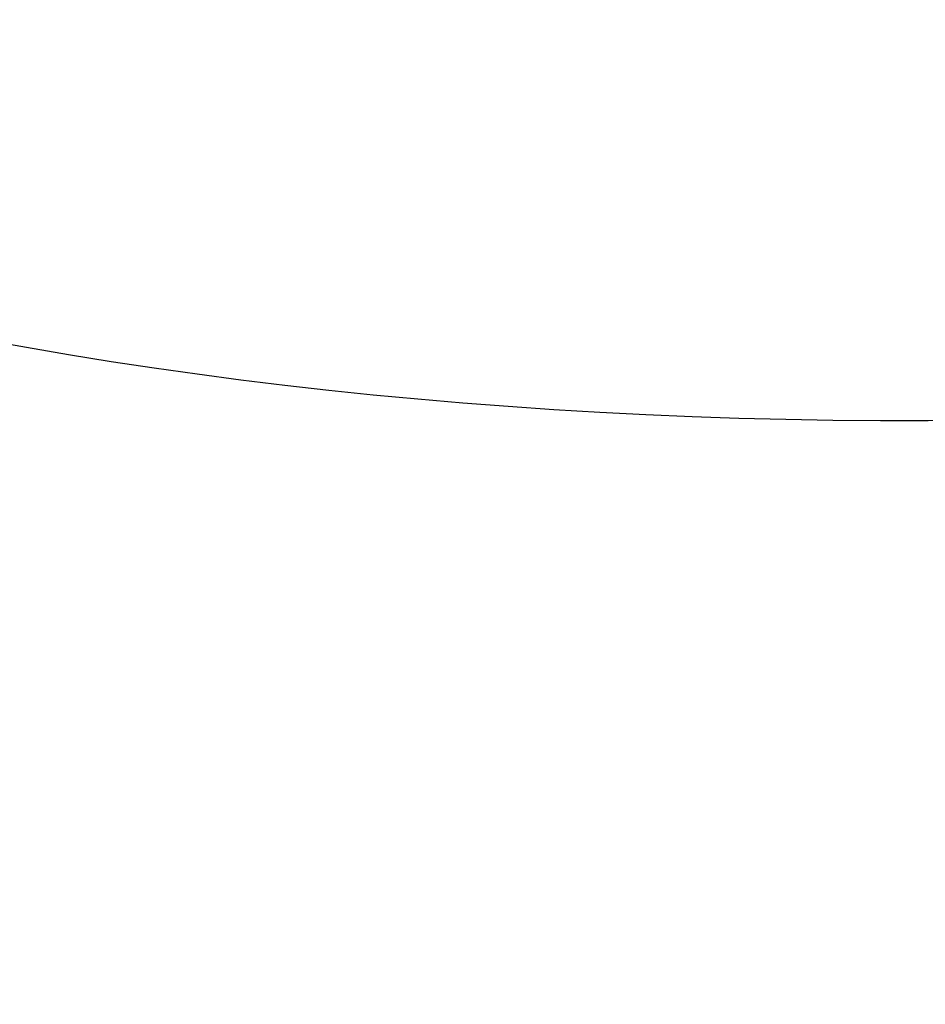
# Model space of a CAD drawing. Header units: millimetres. Extents: x -408 to 2309, y -66 to 3451.
# Tile 151 of 256: x -402.4291 to -402.3664, y -27.4426 to -27.3745. Entities that reach past the tile are written whole.
import ezdxf

# ---------------------------------------------------------------- set-up
doc = ezdxf.new("R2010")
doc.units = ezdxf.units.MM
doc.layers.add('Window garden_pendant', color=18, linetype='Continuous', true_color=0x000000)

msp = doc.modelspace()

# ---------------------------------------------------------------- linework, layer by layer
at = {"layer": 'Window garden_pendant'}
for points in [[(-402.059422, -27.429224, 841.77302), (-402.758092, -26.10196, 841.757869), (-403.456763, -24.774696, 841.742718)], [(-402.059422, -27.429224, 1263.137821), (-402.758092, -26.10196, 1263.122671), (-403.456763, -24.774696, 1263.10752)], [(-402.059422, -27.429224, -31.928699), (-402.758092, -26.10196, -31.94385), (-403.456763, -24.774696, -31.959)], [(-402.059422, -27.429224, 383.707417), (-402.758092, -26.10196, 383.692266), (-403.456763, -24.774696, 383.677116)], [(-402.059422, -27.429224, 841.77302), (-402.758092, -26.10196, 841.757869), (-403.456763, -24.774696, 841.742718)], [(-403.449534, -24.788012, 840.242795), (-402.75095, -26.115322, 840.257945), (-402.052365, -27.442632, 840.273096)], [(-403.449534, -24.788012, 1261.607596), (-402.75095, -26.115322, 1261.622747), (-402.052365, -27.442632, 1261.637898)], [(-403.449534, -24.788012, -33.458924), (-402.75095, -26.115322, -33.443773), (-402.052365, -27.442632, -33.428622)], [(-403.449534, -24.788012, 382.177192), (-402.75095, -26.115322, 382.192343), (-402.052365, -27.442632, 382.207494)], [(-403.449534, -24.788012, 840.242795), (-402.75095, -26.115322, 840.257945), (-402.052365, -27.442632, 840.273096)]]:
    msp.add_open_spline(points, degree=2, dxfattribs=at)
at = {"layer": 'Window garden_pendant', "extrusion": (0.390134, -0.741255, 0.546202)}
msp.add_open_spline([(-402.325422, -27.400168, -40.798605), (-402.399886, -27.407335, -40.755143), (-402.530362, -27.384106, -40.630424), (-402.596143, -27.252336, -40.404613), (-402.5091, -27.070836, -40.22047), (-402.297836, -26.90904, -40.151794), (-402.130452, -26.857143, -40.200922), (-402.055987, -26.849976, -40.244384)], degree=3, dxfattribs=at)
msp.add_open_spline([(-402.325422, -27.400168, -40.798605), (-402.399886, -27.407335, -40.755143), (-402.530362, -27.384106, -40.630424), (-402.596143, -27.252336, -40.404613), (-402.5091, -27.070836, -40.22047), (-402.297836, -26.90904, -40.151794), (-402.130452, -26.857143, -40.200922), (-402.055987, -26.849976, -40.244384)], degree=3, dxfattribs=at)

doc.saveas('drawing.dxf')
